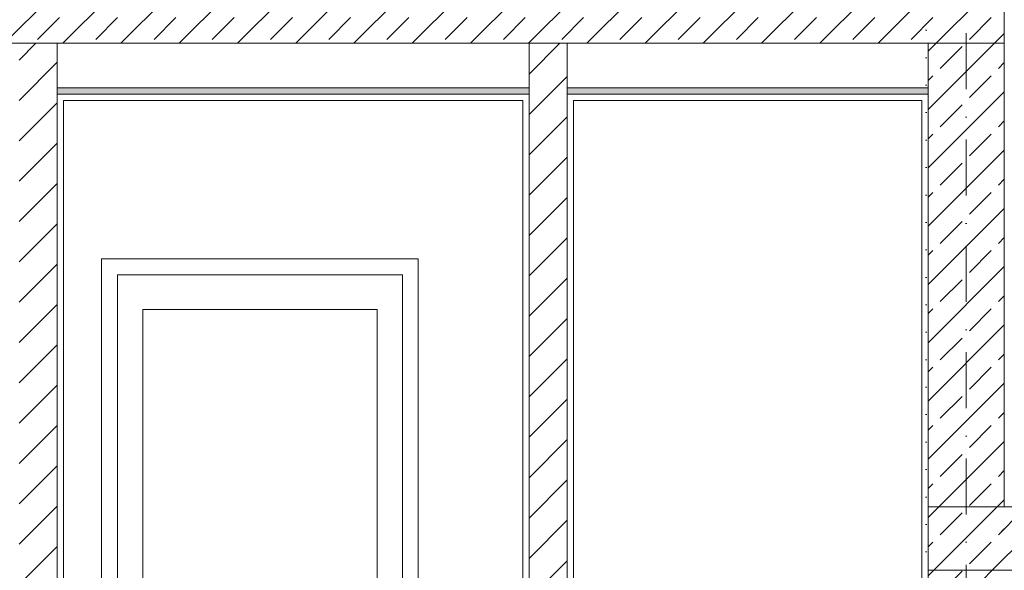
# Model space of a CAD drawing. Header units: millimetres. Extents: x -101298 to -58298, y 45839 to 66839.
# Tile 8 of 124: x -89636 to -86528, y 51687 to 53424. Entities that reach past the tile are written whole.
import ezdxf

# ---------------------------------------------------------------- set-up
doc = ezdxf.new("R2010")
doc.units = ezdxf.units.MM
doc.header["$MEASUREMENT"] = 0
doc.linetypes.add('Kropki i Kreski', pattern=[335.138881, 176.388884, -88.194442, 0, -70.555556])
for name, color, linetype, lineweight in [('Nowe_Konstrukcja - Stropy_Nr_pióra__21', 7, 'Continuous', 20), ('Nowe_Konstrukcja - Stropy_Nr_pióra__3', 7, 'Continuous', 13), ('Nowe_Konstrukcja - Ściany zew_Nr_pióra__21', 7, 'Continuous', 20), ('Nowe_Konstrukcja - Ściany zew_Nr_pióra__3', 7, 'Continuous', 13), ('Nowe_Osie_Nr_pióra__4', 8, 'Continuous', 13)]:
    doc.layers.add(name, color=color, linetype=linetype, lineweight=lineweight)
doc.layers.add('Nowe_Konstrukcja - Stropy_Nr_pióra__23', color=7, linetype='Continuous', lineweight=13, true_color=0x858585)
doc.layers.add('Nowe_Konstrukcja - Ściany zew_Nr_pióra__23', color=7, linetype='Continuous', lineweight=13, true_color=0x858585)
pattern_1 = [(45, (0, 0), (-63.63961, 63.63961), [])]
pattern_2 = [(45, (0, 0), (-91.92388, 91.92388), []), (45, (-45.96, 45.96), (-91.92388, 91.92388), [97.5, -32.5])]

msp = doc.modelspace()

# ---------------------------------------------------------------- hatches: boundary and pattern name
at = {"layer": 'Nowe_Konstrukcja - Stropy_Nr_pióra__23', "linetype": 'Continuous', "lineweight": 13, "true_color": 0x858585}
h = msp.add_hatch(dxfattribs=at)
h.set_pattern_fill('Beton_zbrojony_0001', color=252, style=0, pattern_type=2)
h.set_pattern_definition(pattern_2)
h.paths.add_polyline_path([(-96667.8, 53299.4), (-96427.8, 53299.4), (-96427.8, 53349.4), (-86767.8, 53349.4), (-86527.8, 53349.4), (-86527.8, 53549.4), (-96667.8, 53549.4), (-96667.8, 53349.4)])
at = {"layer": 'Nowe_Konstrukcja - Stropy_Nr_pióra__23', "linetype": 'Continuous', "lineweight": 0, "true_color": 0xe0e0e0}
for points in [[(-88027.8, 53209.4), (-89517.8, 53209.4), (-89517.8, 53189.4), (-88027.8, 53189.4)], [(-86767.8, 53209.4), (-87907.8, 53209.4), (-87907.8, 53189.4), (-86767.8, 53189.4)]]:
    msp.add_hatch(color=254, dxfattribs=at).paths.add_polyline_path(points)
at = {"layer": 'Nowe_Konstrukcja - Stropy_Nr_pióra__23', "linetype": 'Continuous', "lineweight": 13, "true_color": 0x858585}
h = msp.add_hatch(dxfattribs=at)
h.set_pattern_fill('Beton_zbrojony_0001', color=252, style=0, pattern_type=2)
h.set_pattern_definition(pattern_2)
h.paths.add_polyline_path([(-86767.8, 51887.2), (-86767.8, 51687.2), (-86527.8, 51687.2), (-84973.8, 51687.2), (-84822.3, 51594), (-84637.3, 51480.2), (-84511.2, 51402.6), (-84357.3, 51307.9), (-84231.2, 51230.4), (-84077.3, 51135.7), (-83951.2, 51058.2), (-83797.3, 50963.5), (-83671.2, 50885.9), (-83517.3, 50791.3), (-83391.2, 50713.7), (-83237.3, 50619), (-83111.2, 50541.5), (-82957.3, 50446.8), (-82907.3, 50416.1), (-82907.3, 50249.4), (-82907.3, 49719.6), (-82647.3, 49719.6), (-82647.3, 50568.4), (-82647.3, 50569.4), (-82677.3, 50569.4), (-82677.3, 50681.6), (-82957.3, 50681.6), (-82957.3, 50853.8), (-83237.3, 50853.8), (-83237.3, 51026.1), (-83517.3, 51026.1), (-83517.3, 51198.3), (-83797.3, 51198.3), (-83797.3, 51370.5), (-84077.3, 51370.5), (-84077.3, 51542.7), (-84357.3, 51542.7), (-84357.3, 51715), (-84637.3, 51715), (-84637.3, 51775), (-84637.3, 51887.2)])
at = {"layer": 'Nowe_Konstrukcja - Ściany zew_Nr_pióra__23', "linetype": 'Continuous', "lineweight": 13, "true_color": 0x858585}
h = msp.add_hatch(dxfattribs=at)
h.set_pattern_fill('Tynk_0001', color=252, style=0, pattern_type=2)
h.set_pattern_definition([(0, (0, 0), (0, 86.60254), [0, -50]), (0, (25, 43.3), (0, 86.60254), [0, -50])])
h.paths.add_polyline_path([(-86767.8, 53669.4), (-86787.8, 53669.4), (-86787.8, 50569.4), (-86767.8, 50569.4)])
h = msp.add_hatch(dxfattribs=at)
h.set_pattern_fill('Bloczki_ceramiczne_0001', color=252, style=0, pattern_type=2)
h.set_pattern_definition(pattern_1)
h.paths.add_polyline_path([(-89517.8, 53349.4), (-89637.8, 53349.4), (-89637.8, 50449.4), (-89517.8, 50449.4)])
h = msp.add_hatch(dxfattribs=at)
h.set_pattern_fill('Bloczki_ceramiczne_0001', color=252, style=0, pattern_type=2)
h.set_pattern_definition(pattern_1)
h.paths.add_polyline_path([(-87907.8, 53349.4), (-88027.8, 53349.4), (-88027.8, 50449.4), (-87907.8, 50449.4)])
h = msp.add_hatch(dxfattribs=at)
h.set_pattern_fill('Beton_zbrojony_0001', color=252, style=0, pattern_type=2)
h.set_pattern_definition(pattern_2)
h.paths.add_polyline_path([(-86527.8, 53349.4), (-86767.8, 53349.4), (-86767.8, 49719.7), (-86527.8, 49719.7)])

# ---------------------------------------------------------------- linework, layer by layer
at = {"layer": 'Nowe_Konstrukcja - Stropy_Nr_pióra__21', "color": 7, "linetype": 'Continuous', "lineweight": 20}
for p, q in [((-86527.8, 53349.4), (-86527.8, 53549.4)), ((-86527.8, 53160.3), (-86527.8, 53349.4))]:
    msp.add_line(p, q, dxfattribs=at)
at = {"layer": 'Nowe_Konstrukcja - Stropy_Nr_pióra__21', "color": 7, "linetype": 'Continuous', "lineweight": 20, "flags": 128}
msp.add_lwpolyline([(-96667.8, 53299.4), (-96427.8, 53299.4), (-96427.8, 53349.4), (-86767.8, 53349.4), (-86527.8, 53349.4), (-86527.8, 53549.4), (-96667.8, 53549.4), (-96667.8, 53349.4)], close=True, dxfattribs=at)
msp.add_lwpolyline([(-84637.3, 51887.2), (-86767.8, 51887.2), (-86767.8, 51687.2), (-86527.8, 51687.2), (-84973.8, 51687.2)], dxfattribs=at)
at = {"layer": 'Nowe_Konstrukcja - Stropy_Nr_pióra__3', "color": 7, "linetype": 'Continuous', "lineweight": 13}
for p, q in [((-89517.8, 53349.4), (-88027.8, 53349.4)), ((-87907.8, 53349.4), (-86767.8, 53349.4)), ((-89517.8, 53209.4), (-88027.8, 53209.4)), ((-89517.8, 53209.4), (-88027.8, 53209.4)), ((-89517.8, 53189.4), (-88027.8, 53189.4)), ((-89517.8, 53189.4), (-88027.8, 53189.4)), ((-87907.8, 53209.4), (-86767.8, 53209.4)), ((-87907.8, 53209.4), (-86767.8, 53209.4)), ((-87907.8, 53189.4), (-86767.8, 53189.4)), ((-87907.8, 53189.4), (-86767.8, 53189.4))]:
    msp.add_line(p, q, dxfattribs=at)
at = {"layer": 'Nowe_Konstrukcja - Ściany zew_Nr_pióra__21', "color": 7, "linetype": 'Continuous', "lineweight": 20}
for p, q in [((-86767.8, 49719.7), (-86767.8, 53349.4)), ((-86527.8, 51887.2), (-86527.8, 53169.4)), ((-86527.8, 51887.2), (-86527.8, 52031.6))]:
    msp.add_line(p, q, dxfattribs=at)
at = {"layer": 'Nowe_Konstrukcja - Ściany zew_Nr_pióra__3', "color": 7, "linetype": 'Continuous', "lineweight": 13}
for p, q in [((-86527.8, 53189.4), (-86527.8, 53669.4)), ((-86527.8, 51887.2), (-86527.8, 53669.4)), ((-89517.8, 50449.4), (-89517.8, 53349.4)), ((-89517.8, 53349.4), (-89497.8, 53349.4)), ((-89517.8, 50569.4), (-89517.8, 53349.4)), ((-88047.8, 53349.4), (-88027.8, 53349.4)), ((-88027.8, 50449.4), (-88027.8, 53349.4)), ((-88027.8, 50569.4), (-88027.8, 53349.4)), ((-87907.8, 50449.4), (-87907.8, 53349.4)), ((-87907.8, 53349.4), (-87887.8, 53349.4)), ((-87907.8, 50569.4), (-87907.8, 53349.4)), ((-86787.8, 53349.4), (-86767.8, 53349.4)), ((-86767.8, 50569.4), (-86767.8, 53349.4)), ((-86527.8, 52231.6), (-86527.8, 53349.4)), ((-89497.8, 50569.4), (-89497.8, 53169.4)), ((-89497.8, 53169.4), (-88047.8, 53169.4)), ((-88047.8, 50569.4), (-88047.8, 53169.4)), ((-87887.8, 50569.4), (-87887.8, 53169.4)), ((-87887.8, 53169.4), (-86787.8, 53169.4)), ((-86787.8, 50569.4), (-86787.8, 53169.4)), ((-89377.8, 52669.4), (-89377.8, 50569.4)), ((-88377.8, 52669.4), (-89377.8, 52669.4)), ((-88377.8, 50569.4), (-88377.8, 52669.4)), ((-89327.8, 52619.4), (-89327.8, 50569.4)), ((-88427.8, 52619.4), (-89327.8, 52619.4)), ((-88427.8, 50569.4), (-88427.8, 52619.4)), ((-89247.8, 52509.4), (-88507.8, 52509.4)), ((-89247.8, 51449.4), (-89247.8, 52509.4)), ((-88507.8, 52509.4), (-88507.8, 51579.3))]:
    msp.add_line(p, q, dxfattribs=at)
at = {"layer": 'Nowe_Osie_Nr_pióra__4', "color": 8, "linetype": 'Kropki i Kreski', "lineweight": 13}
msp.add_line((-86647.8, 65114.3), (-86647.8, 49698), dxfattribs=at)

doc.saveas('drawing.dxf')
